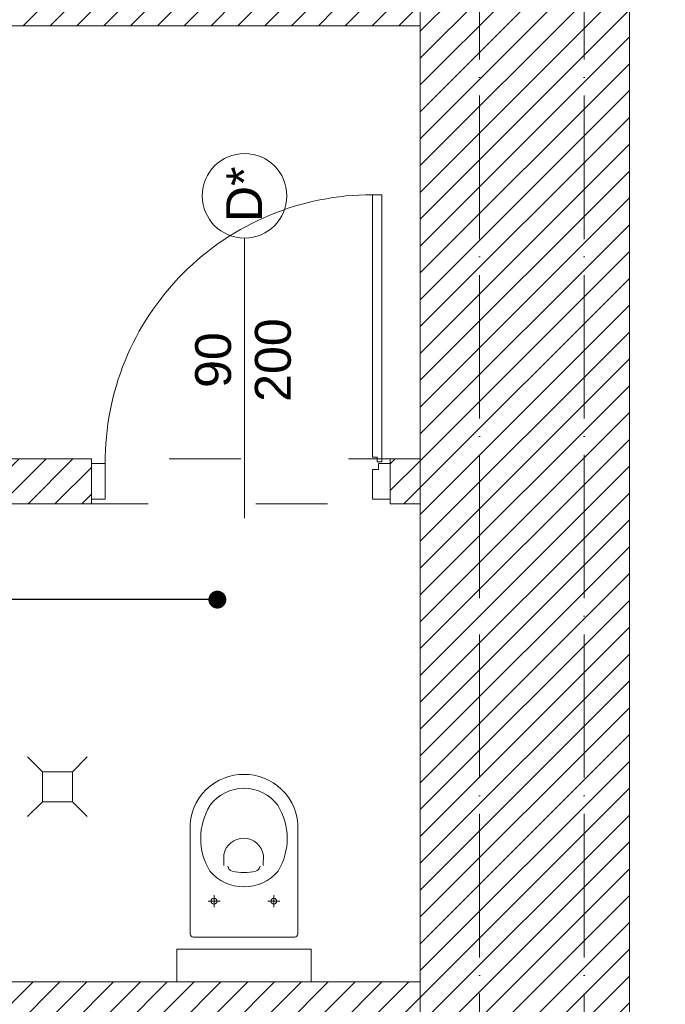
# Model space of a CAD drawing. Header units: millimetres. Extents: x 6506 to 43004, y 4581 to 25261.
# Tile 16 of 30: x 15156 to 15372, y 18766 to 19096. Entities that reach past the tile are written whole.
import ezdxf
from ezdxf import colors
from ezdxf.entities.mleader import LeaderData, LeaderLine
from ezdxf.math import Vec2, Vec3

# ---------------------------------------------------------------- set-up
doc = ezdxf.new("R2010")
doc.units = ezdxf.units.MM
doc.linetypes.add('ACAD_ISO03W100', pattern=[30, 12, -18])
doc.linetypes.add('ACAD_ISO04W100', pattern=[30, 24, -3, 0, -3])
doc.layers.get('0').update_dxf_attribs({"color": 251, "lineweight": 5})
for name, color, linetype, lineweight in [('A_DZIAŁOWA_PROJEKTOWANE', 251, 'Continuous', 5), ('A_HATCH', 251, 'Continuous', 5), ('A_HATCH_PROJEKTOWANE', 251, 'Continuous', 5), ('A_KONST_ISTNIEJĄCE', 251, 'Continuous', 5), ('A_OPISY', 251, 'Continuous', 5), ('A_OSIE KONSTRUKCYJNE', 251, 'ACAD_ISO04W100', 5), ('A_WYPOSAŻENIE', 251, 'Continuous', 5)]:
    doc.layers.add(name, color=color, linetype=linetype, lineweight=lineweight)
doc.layers.add('A_NIEWIDOCZNE  POMOCNICZE', color=251, linetype='ACAD_ISO03W100', lineweight=5, plot=False)
doc.styles.get("Standard").update_dxf_attribs({"font": 'arial.ttf'})
pattern_1 = [(45, (-1713.23, 355.087), (-4.490128, 4.490128), [])]

# ---------------------------------------------------------------- blocks, each defined once
blk = doc.blocks.new('wc1')
at = {"layer": 'A_WYPOSAŻENIE'}
for p, q in [((-3838.38, 3353.84), (-3838.38, 3357.84)), ((-3818.38, 3353.84), (-3818.38, 3357.84)), ((-3840.38, 3355.84), (-3836.38, 3355.84)), ((-3820.38, 3355.84), (-3816.38, 3355.84))]:
    blk.add_line(p, q, dxfattribs=at)
blk.add_lwpolyline([(-3850.88, 3371.84), (-3805.88, 3371.84), (-3805.88, 3382.84), (-3850.88, 3382.84)], close=True, dxfattribs=at)
for points in [[(-3815.79, 3318.42, -0.399978), (-3840.97, 3318.42, -0.216638), (-3846.38, 3331.84), (-3846.38, 3366.84, -0.414214), (-3845.38, 3367.84), (-3811.38, 3367.84, -0.414214), (-3810.38, 3366.84), (-3810.38, 3331.84, -0.216638)], [(-3839.79, 3345.73, -0.466255), (-3816.97, 3345.73, -0.283436), (-3817.06, 3323.74, -0.502453), (-3839.69, 3323.74, -0.283436)]]:
    blk.add_lwpolyline(points, format="xyb", close=True, dxfattribs=at)
for points in [[(-3833.77, 3344.15, -0.303379), (-3832.3, 3345.75, -0.119022), (-3824.45, 3345.75, -0.303379), (-3822.98, 3344.15, -0.291246)], [(-3834.84, 3343.93), (-3834.92, 3340.49, 0.83974), (-3821.61, 3340.22), (-3821.68, 3343.93)]]:
    blk.add_lwpolyline(points, format="xyb", dxfattribs=at)
for centre in [(-3838.38, 3355.84), (-3818.38, 3355.84)]:
    blk.add_circle(centre, 1, dxfattribs=at)
blk = doc.blocks.new('_Dot')
at = {"color": 0, "linetype": 'ByBlock', "lineweight": -2}
blk.add_line((-0.5, 0), (-1, 0), dxfattribs=at)
at = {"color": 0, "linetype": 'ByBlock', "const_width": 0.5}
blk.add_lwpolyline([(-0.25, 0, 1), (0.25, 0, 1)], format="xyb", close=True, dxfattribs=at)
blk = doc.blocks.new('OSI')
at = {"layer": 'A_OSIE KONSTRUKCYJNE', "ltscale": 2}
for p, q in [((18349.85, 22227.01), (18349.85, 19966.92)), ((18384.92, 22227.01), (18384.92, 19966.92))]:
    blk.add_line(p, q, dxfattribs=at)

msp = doc.modelspace()

# ---------------------------------------------------------------- hatches: boundary and pattern name
at = {"layer": 'A_HATCH'}
h = msp.add_hatch(dxfattribs=at)
h.set_pattern_fill('ANSI31', color=256, scale=2)
h.set_pattern_definition(pattern_1)
h.paths.add_polyline_path([(15360.26, 18363.66), (15290.26, 18363.66), (15250.26, 18363.66), (15250.26, 18320.66), (15294.26, 18320.66), (15294.26, 18306.66), (15360.26, 18306.66)])
h.paths.add_polyline_path([(15075.26, 18363.66), (14903.26, 18363.66), (14903.26, 18320.66), (15075.26, 18320.66)])
h.paths.add_polyline_path([(14803.26, 18456.66), (14775.26, 18456.66), (14775.26, 18363.66), (14803.26, 18363.66)])
h.paths.add_polyline_path([(14803.26, 18581.66), (14775.26, 18581.66), (14775.26, 18556.66), (14803.26, 18556.66)])
h.paths.add_polyline_path([(14852.26, 19003.66), (14803.26, 19003.66), (14803.26, 18933.66), (14852.26, 18933.66)])
h.paths.add_polyline_path([(14852.26, 19121.66), (14818.26, 19121.66), (14818.26, 19153.66), (14811.36, 19153.66), (14775.26, 19153.66), (14775.26, 19093.66), (14803.26, 19093.66), (14852.26, 19093.66)])
h.paths.add_polyline_path([(15063.26, 19251.66), (15035.26, 19251.66), (15035.26, 19216.66), (15063.26, 19216.66)])
h.paths.add_polyline_path([(15063.26, 19428.66), (15063.26, 19471.66), (15010.26, 19471.66), (15010.26, 19464.23), (15010.26, 19428.66), (15035.26, 19428.66), (15035.26, 19355.66), (15063.26, 19355.66)])
h.paths.add_polyline_path([(14818.26, 19638.66), (14747.26, 19638.66), (14747.26, 19630.66), (14747.26, 19595.66), (14775.26, 19595.66), (14775.26, 19428.66), (14865.26, 19428.66), (14865.26, 19471.66), (14818.26, 19471.66)])
h.paths.add_polyline_path([(14818.26, 19428.66), (14775.26, 19428.66), (14775.26, 19280.66), (14818.26, 19280.66)])
h.paths.add_polyline_path([(15228.71, 19099.16), (15228.71, 19113.16), (15242.71, 19113.16), (15242.71, 19099.16)])
h.paths.add_polyline_path([(15269.06, 19121.66), (15269.06, 19099.16), (15255.06, 19099.16), (15255.06, 19121.66), (15063.26, 19121.66), (15063.26, 19126.66), (15035.26, 19126.66), (15035.26, 19121.66), (15035.26, 19093.66), (15290.26, 19093.66), (15290.26, 19121.66)])
h.paths.add_polyline_path([(14775.26, 18991.15), (14797.76, 18991.15), (14797.76, 18977.15), (14775.26, 18977.15), (14775.26, 18669.66), (14803.26, 18669.66), (14803.26, 19093.66), (14775.26, 19093.66)])
h = msp.add_hatch(dxfattribs=at)
h.set_pattern_fill('ANSI31', color=256, scale=2)
h.set_pattern_definition(pattern_1)
h.paths.add_polyline_path([(15764.26, 19638.66), (15681.26, 19638.66), (15681.26, 19625.66), (15681.26, 19595.66), (15721.26, 19595.66), (15721.26, 19288.66), (15764.26, 19288.66)])
h.paths.add_polyline_path([(15764.26, 19133.66), (15756.26, 19133.66), (15721.26, 19133.66), (15721.26, 19015.66), (15764.26, 19015.66)])
h.paths.add_polyline_path([(15764.26, 18860.66), (15721.26, 18860.66), (15721.26, 18636.66), (15691.26, 18636.66), (15691.26, 18571.66), (15721.26, 18571.66), (15721.26, 18209.66), (15360.26, 18209.66), (15336.26, 18209.66), (15294.26, 18209.66), (15294.26, 18166.66), (15764.26, 18166.66)])
h.paths.add_polyline_path([(15331.26, 19638.66), (15224.26, 19638.66), (15224.26, 19597.66), (15255.26, 19597.66), (15255.26, 19471.66), (15298.26, 19471.66), (15298.26, 19595.66), (15331.26, 19595.66)])
h.paths.add_polyline_path([(15290.26, 18636.81), (15312.76, 18636.81), (15312.76, 18622.81), (15290.26, 18622.81), (15290.26, 18603.91), (15312.76, 18603.91), (15312.76, 18589.91), (15290.26, 18589.91), (15290.26, 18458.66), (15360.26, 18458.66), (15360.26, 18497.22), (15337.76, 18497.22), (15337.76, 18511.22), (15360.26, 18511.22), (15360.26, 18552.14), (15337.76, 18552.14), (15337.76, 18566.14), (15360.26, 18566.14), (15360.26, 18571.66), (15485.26, 18571.66), (15485.26, 18636.66), (15360.26, 18636.66), (15360.26, 19428.66), (15360.26, 19471.66), (15255.26, 19471.66), (15209.26, 19471.66), (15209.26, 19428.66), (15290.26, 19428.66), (15290.26, 18702.03), (15312.76, 18702.03), (15312.76, 18688.03), (15290.26, 18688.03)])
at = {"layer": 'A_HATCH_PROJEKTOWANE', "ltscale": 2}
h = msp.add_hatch(dxfattribs=at)
h.set_pattern_fill('ANSI31', color=256, scale=2)
h.set_pattern_definition(pattern_1)
h.paths.add_polyline_path([(15073.26, 18678.66), (15058.26, 18678.66), (15058.26, 18580.66), (15073.26, 18580.66)])
h.paths.add_polyline_path([(15290.26, 18773.66), (14803.26, 18773.66), (14803.26, 18758.66), (15290.26, 18758.66)])
h.paths.add_polyline_path([(15115.26, 18933.66), (15180.26, 18933.66), (15180.26, 18948.66), (15088.12, 18948.66), (15088.12, 18983.66), (15073.12, 18983.66), (15073.12, 18948.66), (14982.26, 18948.66), (14982.26, 18933.66), (15068.12, 18933.66), (15100.26, 18933.66), (15100.26, 18773.66), (15115.26, 18773.66)])
h.paths.add_polyline_path([(14882.26, 18948.66), (14852.26, 18948.66), (14852.26, 18933.66), (14882.26, 18933.66)])
h.paths.add_polyline_path([(15088.12, 19093.66), (15073.12, 19093.66), (15073.12, 19083.66), (15088.12, 19083.66)])
h.paths.add_polyline_path([(15290.26, 18948.66), (15280.26, 18948.66), (15280.26, 18933.66), (15290.26, 18933.66)])

# ---------------------------------------------------------------- linework, layer by layer
for p, q in [((15275.87, 18949.24), (15274.32, 18949.24)), ((15275.87, 18947.7), (15275.87, 18949.24)), ((15276.28, 18945.13), (15276.28, 18947.12)), ((15274.3, 18945.13), (15276.28, 18945.13))]:
    msp.add_line(p, q)
for points in [[(15277.41, 18947.7), (15277.41, 19037.1), (15274.32, 19037.1), (15274.32, 18949.24)], [(15180.26, 18935.2), (15180.26, 18947.12), (15184.89, 18947.12), (15184.89, 18935.2), (15180.26, 18935.2)], [(15276.28, 18947.12), (15280.26, 18947.12), (15280.26, 18935.2), (15274.3, 18935.2)], [(15275.87, 18947.7), (15277.41, 18947.7)], [(15274.3, 18945.13), (15274.3, 18935.2)]]:
    msp.add_lwpolyline(points)
msp.add_arc((15274.32, 18947.67), 89.43, 89.9989, 180.3548)
at = {"layer": 'A_DZIAŁOWA_PROJEKTOWANE', "ltscale": 2}
for p, q in [((15088.12, 18948.66), (15180.26, 18948.66)), ((15180.26, 18933.66), (15180.26, 18948.66)), ((15280.26, 18948.66), (15280.26, 18933.66)), ((15280.26, 18948.66), (15290.26, 18948.66)), ((15290.26, 18948.66), (15290.26, 18933.66)), ((15115.26, 18933.66), (15180.26, 18933.66)), ((15280.26, 18933.66), (15290.26, 18933.66)), ((14803.26, 18773.66), (15290.26, 18773.66)), ((15290.26, 18773.66), (15290.26, 18758.66))]:
    msp.add_line(p, q, dxfattribs=at)
at = {"layer": 'A_KONST_ISTNIEJĄCE', "ltscale": 2}
for p, q in [((15290.26, 19428.66), (15290.26, 18458.66)), ((15360.26, 19428.66), (15360.26, 18636.66)), ((15035.26, 19093.66), (15290.26, 19093.66))]:
    msp.add_line(p, q, dxfattribs=at)
at = {"layer": 'A_NIEWIDOCZNE  POMOCNICZE', "ltscale": 2}
msp.add_lwpolyline([(15298.26, 19595.66), (15721.26, 19595.66), (15721.26, 18636.66), (15691.26, 18636.66), (15691.26, 18571.66), (15721.26, 18571.66), (15721.26, 18209.66), (15485.26, 18209.66), (15485.26, 18636.66), (15360.26, 18636.66), (15360.26, 19471.66), (15298.26, 19471.66), (15298.26, 19595.66)], dxfattribs=at)
for points in [[(15088.12, 19093.66), (15290.26, 19093.66), (15290.26, 18948.66), (15088.12, 18948.66)], [(15115.26, 18933.66), (15290.26, 18933.66), (15290.26, 18773.66), (15115.26, 18773.66)]]:
    msp.add_lwpolyline(points, close=True, dxfattribs=at)
at = {"layer": 'A_OPISY', "transparency": 33554559}
msp.add_line((15231.52, 18928.9), (15231.52, 19022.57), dxfattribs=at)
msp.add_circle((15231.52, 19036.72), 14.15, dxfattribs=at)
at = {"layer": 'A_WYPOSAŻENIE'}
for p, q in [((15163.91, 18843.96), (15158.91, 18848.96)), ((15173.91, 18843.96), (15178.91, 18848.96)), ((15163.91, 18833.96), (15158.91, 18828.96)), ((15173.91, 18833.96), (15178.91, 18828.96))]:
    msp.add_line(p, q, dxfattribs=at)
msp.add_lwpolyline([(15163.91, 18833.96), (15173.91, 18833.96), (15173.91, 18843.96), (15163.91, 18843.96)], close=True, dxfattribs=at)

# ---------------------------------------------------------------- block references
at = {"layer": 'A_OSIE KONSTRUKCYJNE'}
msp.add_blockref('OSI', (-3039.77, -2375.46), dxfattribs=at)
at = {"layer": 'A_WYPOSAŻENIE', "rotation": 180}
msp.add_blockref('wc1', (11402.94, 22156.5), dxfattribs=at)

# ---------------------------------------------------------------- texts
at = {"layer": 'A_OPISY', "transparency": 33554559, "char_height": 12, "attachment_point": 5, "rotation": 90}
for s, insert in [('D*', (15231.37, 19037.23)), ('90\\P200', (15231.07, 18981.75))]:
    msp.add_mtext_dynamic_manual_height_columns(s, width=44.3905, gutter_width=12.5, heights=[0], dxfattribs=dict(at, insert=insert))

# ---------------------------------------------------------------- leaders
at = {"layer": 'A_OPISY'}
ml = msp.add_multileader_mtext('Standard', dxfattribs=at)
ml.set_content('', color=256)
ml.set_leader_properties()
ml.set_arrow_properties(name='DOT')
ml.build(insert=Vec2(0, 0))
ml.multileader.update_dxf_attribs({"arrow_head_size": 6})
ctx = ml.context
ctx.base_point, ctx.arrow_head_size, ctx.plane_origin = Vec3(14544.36, 18901.59), 6, Vec3(14327.83, 19369.3)
ctx.text_align_type = 2
notes = []
notes.append((ctx, [(1, (1, 1, 0), (14562.89, 18901.59), (-1, 0), 14.52, [(0, [(15222.42, 18901.59)], 0, [])])]))
ctx.mtext.insert, ctx.mtext.alignment, ctx.mtext.flow_direction = Vec3(14546.36, 18903.59), 3, 5
for ctx, leaders in notes:
    for number, flags, end, landing, length, lines in leaders:
        leader = LeaderData()
        leader.index, (leader.has_last_leader_line, leader.has_dogleg_vector, leader.attachment_direction) = number, flags
        leader.last_leader_point, leader.dogleg_vector, leader.dogleg_length = Vec3(end), Vec3(landing), length
        for number, points, colour, breaks in lines:
            line = LeaderLine()
            line.index, line.vertices, line.color, line.breaks = number, Vec3.list(points), colors.encode_raw_color(colour), breaks
            leader.lines.append(line)
        ctx.leaders.append(leader)

doc.saveas('drawing.dxf')
